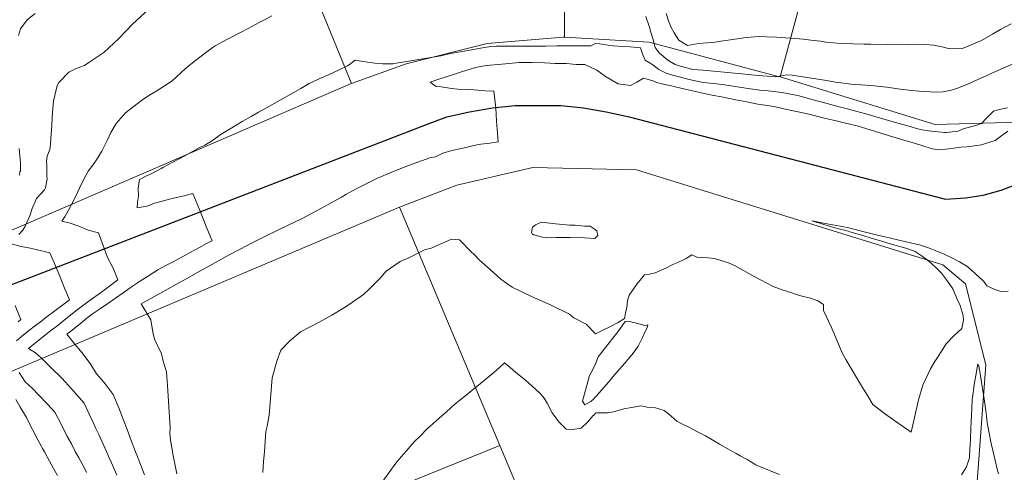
# Model space of a CAD drawing. Header units: inches. Extents: x 11351264 to 11356330, y 6702313 to 6706468.
# Tile 47 of 160: x 11352078 to 11352467, y 6704760 to 6704939. Entities that reach past the tile are written whole.
import ezdxf

# ---------------------------------------------------------------- set-up
doc = ezdxf.new("R2010")
doc.units = ezdxf.units.IN
doc.header["$MEASUREMENT"] = 0
doc.layers.add('Shumate_Contours_clip1', color=7, linetype='Continuous', lineweight=0)
doc.layers.add('Shumate_Parcels_clip1', color=7, linetype='Continuous', lineweight=0)
doc.layers.add('Shumate_Streets_clip1', color=7, linetype='Continuous')

msp = doc.modelspace()

# ---------------------------------------------------------------- linework, layer by layer
at = {"layer": 'Shumate_Contours_clip1'}
for points, elevation in [([(11352084.32, 6704941.35), (11352081.17, 6704938.85), (11352078.58, 6704935.34), (11352077.7, 6704932.64)], 1432), ([(11352129.23, 6704943.12), (11352122.85, 6704937.11), (11352117.41, 6704931.43), (11352111.47, 6704925.97), (11352105.52, 6704922.04), (11352103.8, 6704920.82), (11352100.57, 6704919.56), (11352097.68, 6704918.1), (11352093.7, 6704914.14), (11352092.98, 6704912.95), (11352091.58, 6704906.71), (11352091.29, 6704903.77), (11352090.99, 6704900.21), (11352090.94, 6704897.13), (11352090.67, 6704893.78), (11352090.33, 6704889.66), (11352090.08, 6704887.54), (11352089.03, 6704884.98), (11352088.87, 6704882.97), (11352088.96, 6704881.43), (11352088.97, 6704877.02), (11352089.01, 6704875.93), (11352088.39, 6704872.37), (11352087.97, 6704871.59), (11352086.56, 6704870.01), (11352084.83, 6704868.25), (11352083.18, 6704864.21), (11352082.22, 6704861.31), (11352080.37, 6704857.23), (11352079.41, 6704855.64), (11352077.85, 6704854.03)], 1430), ([(11352177.9, 6704940.45), (11352174.69, 6704938.72), (11352172.89, 6704937.78), (11352168.46, 6704935.45), (11352165.43, 6704933.87), (11352160.03, 6704931.04), (11352155.4, 6704928.58), (11352154.65, 6704928.07), (11352151.69, 6704925.86), (11352149.46, 6704924.11), (11352146.54, 6704921.81), (11352143.65, 6704919.46), (11352138.53, 6704914.71), (11352132.47, 6704910.83), (11352129.3, 6704908.88), (11352126.31, 6704906.99), (11352120.05, 6704902.06), (11352116.34, 6704897.88), (11352114.2, 6704894.33), (11352112.95, 6704891.41), (11352110.73, 6704886.89), (11352108.53, 6704883.55), (11352106.73, 6704880.91), (11352105.32, 6704879), (11352103.4, 6704875.57), (11352101.91, 6704872.34), (11352100.1, 6704868.6), (11352098.88, 6704866.06), (11352097.53, 6704863.61), (11352096.15, 6704861.18), (11352094.93, 6704859.23), (11352098.18, 6704858.42), (11352101.53, 6704857.22), (11352105.3, 6704855.66), (11352109.34, 6704854.58), (11352111.14, 6704849.68), (11352112.97, 6704844.9), (11352115.12, 6704840.6), (11352117.03, 6704836.01), (11352111.12, 6704831.62), (11352105.11, 6704827.3), (11352100.45, 6704823.74), (11352097.67, 6704821.57), (11352095.81, 6704820.12), (11352093.37, 6704818.18), (11352090.93, 6704816.3), (11352089.26, 6704814.99), (11352085.8, 6704812.26), (11352083.86, 6704810.66), (11352081.73, 6704808.88), (11352084.42, 6704807.14), (11352086.82, 6704805.14), (11352090.39, 6704801.53), (11352094.83, 6704797.13), (11352098.75, 6704792.92), (11352103.64, 6704787.24), (11352105.92, 6704782.39), (11352107.25, 6704779.67), (11352108.23, 6704777.56), (11352109.46, 6704774.87), (11352111.26, 6704771.03), (11352112.47, 6704768.17), (11352113.54, 6704765.63), (11352114.47, 6704763.66), (11352116.61, 6704758.88)], 1428), ([(11352469.97, 6704937.27), (11352465.75, 6704935.05), (11352462.69, 6704933.2), (11352458.25, 6704930.66), (11352452.35, 6704928.16), (11352450.62, 6704927.57), (11352445.69, 6704927.38), (11352442.69, 6704928.18), (11352439.29, 6704928.88), (11352435.96, 6704929.06), (11352429.13, 6704929.2), (11352421.07, 6704929.08), (11352414.54, 6704929.24), (11352411.96, 6704929.2), (11352407.5, 6704929.32), (11352402.8, 6704929.46), (11352396.81, 6704930.08), (11352394.73, 6704930.38), (11352390.8, 6704930.79), (11352387.92, 6704931.21), (11352382.62, 6704931.58), (11352377.33, 6704931.97), (11352373.37, 6704932.13), (11352370.44, 6704932.26), (11352365.34, 6704931.84), (11352359.16, 6704931), (11352355.25, 6704930.44), (11352352.89, 6704930.01), (11352350.03, 6704929.72), (11352346.5, 6704929.53), (11352342.07, 6704928.76), (11352338.64, 6704930.81), (11352336.82, 6704933.75), (11352335.66, 6704935.86), (11352334.7, 6704938.02), (11352333.62, 6704941.36)], 1430), ([(11352471.07, 6704921.53), (11352466.83, 6704919.72), (11352462.59, 6704917.9), (11352460.38, 6704916.82), (11352455.35, 6704914.56), (11352452.47, 6704913.3), (11352448.87, 6704911.9), (11352446.4, 6704910.99), (11352443.13, 6704910.32), (11352441.09, 6704910.25), (11352438.15, 6704910.36), (11352433.67, 6704910.59), (11352430.67, 6704910.92), (11352425.25, 6704911.53), (11352420.82, 6704912.18), (11352414.51, 6704912.89), (11352406.64, 6704913.39), (11352403.74, 6704913.86), (11352400.59, 6704914.26), (11352396.99, 6704914.87), (11352394.52, 6704915.22), (11352388.44, 6704916.19), (11352383.53, 6704917.04), (11352381.33, 6704917.14), (11352377.04, 6704916.28), (11352370.2, 6704916.85), (11352366.12, 6704917.2), (11352363.62, 6704917.47), (11352360.69, 6704917.73), (11352358.09, 6704918.09), (11352352.4, 6704918.62), (11352348.29, 6704918.96), (11352344.22, 6704919.25), (11352339.34, 6704920.54), (11352337.22, 6704921.21), (11352334.3, 6704922.85), (11352331.06, 6704925.67), (11352330.16, 6704926.81), (11352329.39, 6704927.96), (11352328.41, 6704931.53), (11352327.68, 6704933.93), (11352327.06, 6704935.94), (11352325.68, 6704940.22)], 1428), ([(11352468.54, 6704904.04), (11352465.99, 6704903.48), (11352463.07, 6704902.74), (11352460.24, 6704899.93), (11352458.35, 6704897.85), (11352456.41, 6704897.26), (11352454.46, 6704896.69), (11352451.06, 6704895.73), (11352449.04, 6704894.87), (11352444.48, 6704894.31), (11352443.81, 6704894.28), (11352439.73, 6704894.75), (11352437.3, 6704895.03), (11352434.85, 6704895.33), (11352432.66, 6704895.93), (11352430.11, 6704896.63), (11352424.26, 6704898.3), (11352418.41, 6704899.96), (11352412.55, 6704901.63), (11352408.66, 6704902.76), (11352404.3, 6704903.87), (11352402.09, 6704904.48), (11352397.32, 6704905.77), (11352391.81, 6704907.27), (11352385.69, 6704908.94), (11352379.43, 6704910.17), (11352376.25, 6704910.47), (11352372.92, 6704910.88), (11352370.75, 6704911.1), (11352365.2, 6704911.78), (11352360.97, 6704912.48), (11352356.81, 6704913.19), (11352352.48, 6704913.7), (11352348.33, 6704914.09), (11352342.82, 6704915.31), (11352338.27, 6704916.44), (11352335.71, 6704917.17), (11352333.66, 6704917.77), (11352330.84, 6704919.28), (11352328.35, 6704921.02), (11352326.69, 6704922.06), (11352325.44, 6704922.89), (11352324.42, 6704925.06), (11352323.55, 6704927.79), (11352319.42, 6704928.12), (11352316.59, 6704928.31), (11352312.77, 6704928.6), (11352310.77, 6704928.83), (11352307.32, 6704929.42), (11352305.78, 6704929.5), (11352303.86, 6704928.53), (11352301.24, 6704928.51), (11352296.83, 6704928.51), (11352293.67, 6704928.52), (11352290.51, 6704928.51), (11352285.96, 6704928.46), (11352283.23, 6704928.48), (11352278.47, 6704928.5), (11352276.37, 6704928.49), (11352273.71, 6704928.5), (11352271.43, 6704928.5), (11352268.95, 6704928.49), (11352266.49, 6704928.49), (11352264.34, 6704928.3), (11352261.88, 6704927.87), (11352259.53, 6704927.46), (11352256.77, 6704926.98), (11352254.71, 6704926.61), (11352249.9, 6704925.75), (11352246.61, 6704925.19), (11352245.66, 6704924.94), (11352244.58, 6704924.67), (11352239.86, 6704923.87), (11352235.14, 6704923.07), (11352230.41, 6704922.26), (11352226.1, 6704921.62), (11352225.68, 6704921.5), (11352224.28, 6704921.44), (11352221.53, 6704921.46), (11352218.61, 6704921.66), (11352214.71, 6704922.24), (11352210.79, 6704922.89), (11352208.36, 6704921.03), (11352207.69, 6704920.72), (11352204.44, 6704919.1), (11352200.49, 6704917.28), (11352196.54, 6704915.51), (11352192.58, 6704913.69), (11352189.32, 6704911.67), (11352185.4, 6704909.5), (11352181.49, 6704907.31), (11352176.21, 6704904.33), (11352172.64, 6704902.37), (11352169.64, 6704900.64), (11352166.14, 6704898.6), (11352162.68, 6704896.54), (11352157.83, 6704893.69), (11352154, 6704890.9), (11352151.36, 6704889.35), (11352149.19, 6704888.26), (11352147.37, 6704887.26), (11352145.53, 6704886.27), (11352143.17, 6704885.01), (11352140.94, 6704883.8), (11352138.71, 6704882.58), (11352134.81, 6704880.48), (11352134.06, 6704880.09), (11352130.44, 6704878.12), (11352127.82, 6704876.86), (11352125.79, 6704875.88), (11352125.51, 6704875.71), (11352124.99, 6704872.23), (11352125.22, 6704869.16), (11352124.73, 6704866.72), (11352124.63, 6704864.52), (11352128.58, 6704865.2), (11352131.47, 6704866.41), (11352133.53, 6704866.94), (11352135.98, 6704867.56), (11352138.43, 6704868.17), (11352142.52, 6704869.16), (11352143.15, 6704869.32), (11352143.66, 6704869.46), (11352146.7, 6704870.14), (11352149.24, 6704863.86), (11352150.48, 6704860.83), (11352152.21, 6704856.54), (11352154.26, 6704851.51), (11352152.36, 6704850.49), (11352148.95, 6704848.65), (11352145.29, 6704846.68), (11352143.26, 6704845.55), (11352138.66, 6704843.08), (11352135.73, 6704841.55), (11352132.79, 6704840.03), (11352129.14, 6704837.65), (11352125.6, 6704835.37), (11352122.73, 6704833.61), (11352119.06, 6704830.93), (11352116.02, 6704828.78), (11352113.02, 6704826.69), (11352110.09, 6704824.72), (11352106.94, 6704822.56), (11352104.78, 6704820.87), (11352102.32, 6704818.91), (11352098.92, 6704816.2), (11352096.83, 6704814.53), (11352099.39, 6704811.46), (11352102.84, 6704807.14), (11352106.29, 6704802.57), (11352108.61, 6704798.95), (11352110.64, 6704796.54), (11352111.93, 6704794.93), (11352115.14, 6704790.74), (11352117.43, 6704785.46), (11352119.27, 6704780.57), (11352120.63, 6704776.94), (11352122.32, 6704772.51), (11352124.03, 6704768.1), (11352124.9, 6704765.79), (11352125.73, 6704763.68), (11352126.46, 6704761.73), (11352127.51, 6704758.97)], 1426), ([(11352468.75, 6704894.77), (11352466.9, 6704893.52), (11352463.72, 6704891.17), (11352460.62, 6704890.18), (11352458.26, 6704889.38), (11352454.61, 6704888.89), (11352452.53, 6704888.69), (11352450.16, 6704888.47), (11352447.33, 6704888.11), (11352444.14, 6704887.77), (11352441.72, 6704887.5), (11352438.75, 6704887.89), (11352434.74, 6704889.12), (11352431.76, 6704890.05), (11352427.99, 6704891.2), (11352420.16, 6704893.53), (11352416.02, 6704894.8), (11352413.04, 6704895.73), (11352409.12, 6704896.93), (11352404.58, 6704897.99), (11352401.39, 6704898.73), (11352396.78, 6704899.82), (11352388.99, 6704901.82), (11352384.52, 6704902.79), (11352380.14, 6704903.71), (11352378.07, 6704904.15), (11352375.48, 6704904.69), (11352369.94, 6704905.53), (11352365.59, 6704906.39), (11352361.22, 6704907.28), (11352355.57, 6704908.46), (11352352.47, 6704908.9), (11352348.05, 6704909.87), (11352343.59, 6704910.87), (11352337.21, 6704912.35), (11352335.2, 6704912.85), (11352333.2, 6704913.34), (11352329.86, 6704914.1), (11352328.79, 6704914.62), (11352326.73, 6704915.28), (11352324.7, 6704915.8), (11352324.67, 6704915.81), (11352322.06, 6704914.22), (11352319.55, 6704912.9), (11352314.76, 6704913.49), (11352309.76, 6704916.41), (11352306.22, 6704918.9), (11352301.53, 6704921.18), (11352298.17, 6704921.21), (11352294.29, 6704921.54), (11352289.82, 6704921.62), (11352285.54, 6704921.79), (11352280.7, 6704922.03), (11352275.62, 6704922.02), (11352271.5, 6704921.63), (11352267.36, 6704921.24), (11352262.56, 6704920.8), (11352258.35, 6704920.01), (11352255.8, 6704919.18), (11352253.23, 6704918.36), (11352249.21, 6704917.07), (11352246.29, 6704916.14), (11352243.89, 6704915.34), (11352240.46, 6704914.21), (11352242.73, 6704912.48), (11352244.79, 6704912.32), (11352248.8, 6704911.75), (11352251.33, 6704911.49), (11352255.37, 6704911.31), (11352257.64, 6704911.11), (11352262.28, 6704910.82), (11352265.62, 6704910.65), (11352266.33, 6704904.11), (11352266.67, 6704898.77), (11352267.05, 6704894.05), (11352267.29, 6704890.62), (11352263.99, 6704890.15), (11352260.38, 6704889.64), (11352259.52, 6704889.61), (11352256.61, 6704888.9), (11352252.76, 6704888.02), (11352248.92, 6704887.14), (11352245.47, 6704886.16), (11352242.56, 6704884.63), (11352240.34, 6704884.3), (11352231.86, 6704881.27), (11352225.49, 6704878.71), (11352219.39, 6704876.09), (11352210.9, 6704871.95), (11352207.11, 6704869.76), (11352205.36, 6704868.78), (11352202.76, 6704867.3), (11352198.39, 6704864.89), (11352194.01, 6704862.53), (11352189.85, 6704860.29), (11352181.05, 6704856.02), (11352174.81, 6704853.02), (11352172.72, 6704852.04), (11352169.61, 6704850.42), (11352167.79, 6704849.48), (11352165.33, 6704848.19), (11352163.48, 6704847.21), (11352159.76, 6704845.24), (11352155.53, 6704842.87), (11352152.01, 6704840.9), (11352149.41, 6704839.45), (11352143.3, 6704836.05), (11352141.37, 6704835.03), (11352136.89, 6704832.52), (11352133.66, 6704830.67), (11352126.22, 6704826.54), (11352130.09, 6704820.28), (11352130.81, 6704815.4), (11352131.52, 6704812.54), (11352134.24, 6704806.81), (11352134.91, 6704803.9), (11352136.22, 6704799.73), (11352136.78, 6704792.24), (11352137.08, 6704788.01), (11352137.64, 6704777.6), (11352137.54, 6704775.48), (11352137.86, 6704772.6), (11352138.87, 6704766.62), (11352139.44, 6704763.91), (11352140.36, 6704759.33)], 1424), ([(11352077.96, 6704887.97), (11352078.28, 6704885.04), (11352078.48, 6704882.38), (11352078.5, 6704879.97), (11352078.48, 6704879.2), (11352078.27, 6704878.76), (11352078.11, 6704877.39)], 1432), ([(11352468.88, 6704831.6), (11352465.99, 6704831.39), (11352463.54, 6704832.24), (11352460.34, 6704833.72), (11352459.16, 6704835.33), (11352458.91, 6704835.67), (11352455.87, 6704838.46), (11352454.21, 6704839.98), (11352452.55, 6704841.47), (11352449.66, 6704843.11), (11352446.83, 6704844.59), (11352443.6, 6704846.24), (11352440.7, 6704847.4), (11352437.34, 6704848.72), (11352433.73, 6704849.85), (11352431.94, 6704850.27), (11352426.76, 6704851.42), (11352425.65, 6704851.68), (11352422.28, 6704852.5), (11352420.14, 6704853.03), (11352416.62, 6704853.87), (11352413.46, 6704854.66), (11352410.29, 6704855.46), (11352405.38, 6704856.71), (11352402.43, 6704857.27), (11352399.48, 6704857.83), (11352396.53, 6704858.39), (11352393.83, 6704858.9), (11352393.42, 6704858.98), (11352391.22, 6704859.39), (11352393.3, 6704858.76), (11352393.59, 6704858.69), (11352395.99, 6704857.97), (11352398.68, 6704857.19), (11352401.39, 6704856.41), (11352404.12, 6704855.63), (11352405.54, 6704855.27), (11352406.26, 6704855.08), (11352411.38, 6704853.54), (11352414.7, 6704852.55), (11352418.02, 6704851.56), (11352418.95, 6704851.31), (11352421.27, 6704850.61), (11352424.58, 6704849.62), (11352425.55, 6704849.34), (11352426.48, 6704849.1), (11352428.79, 6704848.41), (11352432.08, 6704847.32), (11352434.39, 6704845.61), (11352436.38, 6704844.16), (11352438.32, 6704842.73), (11352440.54, 6704840.72), (11352442.43, 6704838.71), (11352444.87, 6704835.52), (11352446.98, 6704832.45), (11352448.56, 6704828.63), (11352449.86, 6704825.86), (11352451.03, 6704822.01), (11352451.2, 6704820.1), (11352450.49, 6704816.76), (11352447.29, 6704813.96), (11352444.33, 6704810.7), (11352441.15, 6704805.8), (11352439.79, 6704803.82), (11352438.15, 6704800.89), (11352435.04, 6704794.41), (11352433.36, 6704788.67), (11352432.22, 6704783.34), (11352430.45, 6704775.86), (11352427.13, 6704778.17), (11352424.05, 6704780.36), (11352419.99, 6704783.19), (11352417.63, 6704784.99), (11352415.29, 6704786.73), (11352413.23, 6704790.27), (11352411.66, 6704792.85), (11352410.07, 6704795.41), (11352408.89, 6704797.44), (11352407.19, 6704800.32), (11352404.62, 6704804.56), (11352403.41, 6704806.99), (11352401.14, 6704812.18), (11352398.9, 6704817.43), (11352395.91, 6704823.94), (11352395.91, 6704826.33), (11352393.56, 6704827.73), (11352390.77, 6704828.79), (11352387.48, 6704829.64), (11352386.03, 6704830.01), (11352385.21, 6704830.26), (11352382.9, 6704831.05), (11352379.91, 6704832.01), (11352375.98, 6704833.42), (11352368.41, 6704837.41), (11352360.95, 6704841.58), (11352358.31, 6704842.72), (11352352.72, 6704844.55), (11352350.33, 6704844.79), (11352345.82, 6704845.07), (11352343.86, 6704845.97), (11352341.56, 6704844.52), (11352338.34, 6704842.9), (11352336.3, 6704842.08), (11352333.84, 6704840.86), (11352329.35, 6704838.76), (11352327.15, 6704838.28), (11352325.07, 6704838.06), (11352322.06, 6704834.31), (11352319.05, 6704829.98), (11352318.45, 6704827.71), (11352318.14, 6704825.19), (11352317.66, 6704822.81), (11352317.28, 6704820.75), (11352314.65, 6704819.16), (11352311.65, 6704817.57), (11352308.69, 6704816.15), (11352305.73, 6704814.73), (11352302.04, 6704818.47), (11352297.18, 6704821.06), (11352295.54, 6704822.45), (11352288.3, 6704826.08), (11352280.51, 6704829.48), (11352272.84, 6704833.17), (11352268.37, 6704836.32), (11352264.3, 6704840.01), (11352259.94, 6704843.83), (11352257.78, 6704846.05), (11352256.63, 6704847.17), (11352252.07, 6704851.91), (11352248.86, 6704852.08), (11352240.56, 6704848.44), (11352238.45, 6704847.98), (11352232.02, 6704844.69), (11352228.54, 6704843.24), (11352223.08, 6704839.44), (11352220.69, 6704836.77), (11352216.05, 6704832.09), (11352214.14, 6704830.21), (11352208.44, 6704826.27), (11352206.58, 6704825.08), (11352201.62, 6704822.06), (11352196.31, 6704819.16), (11352189.16, 6704815.45), (11352184.82, 6704811.78), (11352181.36, 6704808.21), (11352180.02, 6704804.24), (11352177.94, 6704797.34), (11352176.77, 6704782.54), (11352176.04, 6704778.22), (11352175.49, 6704776.02), (11352175, 6704768.03), (11352174.59, 6704764.28), (11352174.28, 6704759.92)], 1422), ([(11352074.38, 6704850.47), (11352078.84, 6704849.27), (11352082.33, 6704848.51), (11352084.66, 6704848.02), (11352090.19, 6704846.75), (11352091.91, 6704842.57), (11352094.02, 6704837.46), (11352095.94, 6704832.82), (11352097.86, 6704828.17), (11352092.1, 6704823.83), (11352088.6, 6704821.16), (11352086.9, 6704819.86), (11352084.51, 6704818), (11352081.73, 6704815.85), (11352079.64, 6704814.17), (11352076.95, 6704811.98)], 1430), ([(11352076.37, 6704825.96), (11352078.29, 6704821.31), (11352078.69, 6704820.34), (11352077.6, 6704819.5)], 1432), ([(11352378.49, 6704759.02), (11352376.13, 6704759.97), (11352372.9, 6704761.26), (11352369.84, 6704762.47), (11352369.1, 6704762.93), (11352365.75, 6704765.01), (11352362.95, 6704766.46), (11352361.39, 6704767.35), (11352360.8, 6704767.69), (11352358.1, 6704769.24), (11352354.79, 6704771.1), (11352351.5, 6704773), (11352349.19, 6704774.34), (11352346.1, 6704775.94), (11352342.84, 6704777.64), (11352339.93, 6704779.11), (11352337.89, 6704780.14), (11352334.54, 6704783.12), (11352332.88, 6704784.41), (11352329.46, 6704785.44), (11352326.12, 6704785.74), (11352323.85, 6704786.29), (11352319.95, 6704785.57), (11352316.89, 6704785), (11352312.92, 6704783.85), (11352310.49, 6704783.4), (11352306.15, 6704783.41), (11352305.81, 6704783.37), (11352305.05, 6704782.59), (11352304.77, 6704782.37), (11352302.63, 6704779.77), (11352300.12, 6704777.34), (11352296.74, 6704776.85), (11352294.13, 6704777.06), (11352291.38, 6704779.72), (11352289.3, 6704782.52), (11352288.87, 6704783.12), (11352288.65, 6704783.46), (11352286.72, 6704787.32), (11352285.41, 6704789.29), (11352283.9, 6704791.12), (11352282.11, 6704792.77), (11352278.13, 6704796.34), (11352274.31, 6704799.47), (11352272.1, 6704801.38), (11352269.77, 6704803.21), (11352267.82, 6704801.45), (11352265.52, 6704799.42), (11352261.74, 6704796.28), (11352258.87, 6704793.89), (11352251.97, 6704788.34), (11352250.32, 6704787.01), (11352246.82, 6704783.89), (11352243.95, 6704781.3), (11352239.22, 6704777.13), (11352236.46, 6704774.3), (11352234.11, 6704772.06), (11352230.93, 6704768.31), (11352227.26, 6704764.03), (11352221.36, 6704755.89)], 1420), ([(11352464.96, 6704759.32), (11352464.64, 6704760.69), (11352463.66, 6704764.67), (11352462.9, 6704768.09), (11352462.15, 6704771.4), (11352461.15, 6704776.05), (11352460.58, 6704779.7), (11352460.27, 6704782.13), (11352459.99, 6704784.29), (11352459.49, 6704788.07), (11352458.92, 6704791.56), (11352458.57, 6704793.68), (11352458.28, 6704795.55), (11352457.72, 6704799), (11352457.2, 6704801.96), (11352457.13, 6704802.28), (11352456.89, 6704802.85), (11352456.73, 6704802.12), (11352456.14, 6704798.94), (11352455.54, 6704795.44), (11352455.31, 6704793.53), (11352455.01, 6704791.39), (11352454.62, 6704788.67), (11352454.41, 6704785.27), (11352454.28, 6704782.48), (11352454.18, 6704780.07), (11352454.08, 6704777.25), (11352453.91, 6704773.37), (11352453.78, 6704770.45), (11352453.74, 6704769.43), (11352453.56, 6704765.7), (11352452.31, 6704762.17), (11352450.36, 6704758.93)], 1420), ([(11352078.02, 6704799.37), (11352080.36, 6704795.75), (11352083.31, 6704793.13), (11352085.67, 6704790.61), (11352089.29, 6704786.79), (11352092.14, 6704783.74), (11352094.54, 6704778.93), (11352096.91, 6704774.38), (11352098.65, 6704771.19), (11352100.19, 6704768.16), (11352101.57, 6704765.7), (11352103.5, 6704762.11), (11352104.64, 6704759.89)], 1430), ([(11352076.73, 6704788.68), (11352078.31, 6704785.98), (11352080.92, 6704781.62), (11352082.64, 6704778.09), (11352083.81, 6704775.96), (11352084.91, 6704773.75), (11352086.78, 6704770.14), (11352087.18, 6704769.41), (11352087.96, 6704768.01), (11352090.05, 6704764.29), (11352091.59, 6704761.5), (11352093.13, 6704758.72)], 1432)]:
    msp.add_lwpolyline(points, dxfattribs=dict(at, elevation=elevation))
for points, elevation in [([(11352280.46, 6704854.81), (11352280.85, 6704856.9), (11352282.01, 6704857.81), (11352284.44, 6704858.85), (11352289.98, 6704858.19), (11352295.63, 6704857.71), (11352297.77, 6704857.61), (11352301.35, 6704857.33), (11352303.62, 6704857.23), (11352305.27, 6704856.18), (11352306.25, 6704855.38), (11352306.7, 6704853.56), (11352305.45, 6704852.43), (11352301.39, 6704852.61), (11352295.76, 6704852.75), (11352290.23, 6704852.84), (11352288.22, 6704852.72), (11352284.8, 6704852.87), (11352281.45, 6704853.89), (11352280.71, 6704854.3)], 1424), ([(11352300.58, 6704788.07), (11352301.74, 6704792.49), (11352302.87, 6704796.23), (11352303.44, 6704798.18), (11352304.43, 6704800.13), (11352305.69, 6704802.86), (11352306.81, 6704805.58), (11352309.72, 6704809.26), (11352312.6, 6704812.94), (11352313.99, 6704814.85), (11352315.42, 6704816.61), (11352317.51, 6704819.61), (11352318.57, 6704819.7), (11352321.97, 6704818.9), (11352325.21, 6704818.03), (11352326.43, 6704818.22), (11352326.18, 6704817.1), (11352325.68, 6704816.18), (11352324.25, 6704812.99), (11352322.64, 6704809.84), (11352321.39, 6704808.16), (11352320.08, 6704806.44), (11352318.72, 6704804.74), (11352317.38, 6704803.1), (11352315.26, 6704800.73), (11352313.28, 6704798.45), (11352312.12, 6704797.07), (11352311.03, 6704795.78), (11352308.07, 6704792.37), (11352306.06, 6704790.03), (11352304.8, 6704788.75), (11352303.93, 6704787.94), (11352301.52, 6704786.62)], 1422)]:
    msp.add_lwpolyline(points, close=True, dxfattribs=dict(at, elevation=elevation))
at = {"layer": 'Shumate_Parcels_clip1'}
for points in [[(11352515.49, 6704948.33), (11352509, 6704939), (11352478, 6704898.5), (11352440, 6704897.5), (11352378.72, 6704916.28), (11352427, 6705094.5), (11352375, 6705145), (11352438, 6705173.5)], [(11352378.72, 6704916.28), (11352378, 6704916.5), (11352327, 6704930), (11352293.44, 6704931.97), (11352294, 6705107.5), (11352375, 6705145), (11352427, 6705094.5)], [(11352293.44, 6704931.97), (11352293, 6704932), (11352263, 6704929.5), (11352231, 6704921.5), (11352209.39, 6704913.64), (11352171, 6705007.5), (11352156, 6705044), (11352294, 6705107.5)], [(11352209.39, 6704913.64), (11352209, 6704913.5), (11351996.33, 6704821.64), (11351965, 6704898.5), (11351957.1, 6704917.96), (11352171, 6705007.5)], [(11352455.2, 6704734.1), (11352306, 6704680), (11352268, 6704770.5), (11352228.34, 6704864.72), (11352229, 6704865), (11352251, 6704873.5), (11352281, 6704880.5), (11352322, 6704879.5), (11352443, 6704842), (11352452, 6704834.5), (11352460, 6704802.5), (11352455, 6704735)], [(11352268, 6704770.5), (11352054.7, 6704684.28), (11352037, 6704727.5), (11352016.46, 6704775.19), (11352228.34, 6704864.72)], [(11352306, 6704680), (11352092.59, 6704591.74), (11352054.7, 6704684.28), (11352268, 6704770.5)]]:
    msp.add_lwpolyline(points, close=True, dxfattribs=at)
at = {"layer": 'Shumate_Streets_clip1', "color": 4}
msp.add_lwpolyline([(11351989, 6704801), (11352239, 6704897.5), (11352247, 6704900.5), (11352256, 6704902.5), (11352265, 6704904), (11352274, 6704905), (11352283, 6704905), (11352292, 6704905), (11352301, 6704904), (11352310, 6704902.5), (11352319, 6704900.5), (11352444, 6704868), (11352452, 6704868.5), (11352459, 6704869.5), (11352466, 6704871.5), (11352474, 6704874.5), (11352480, 6704878), (11352487, 6704882.5), (11352493, 6704887), (11352498, 6704893), (11352503, 6704899), (11352517, 6704916)], dxfattribs=at)

doc.saveas('drawing.dxf')
